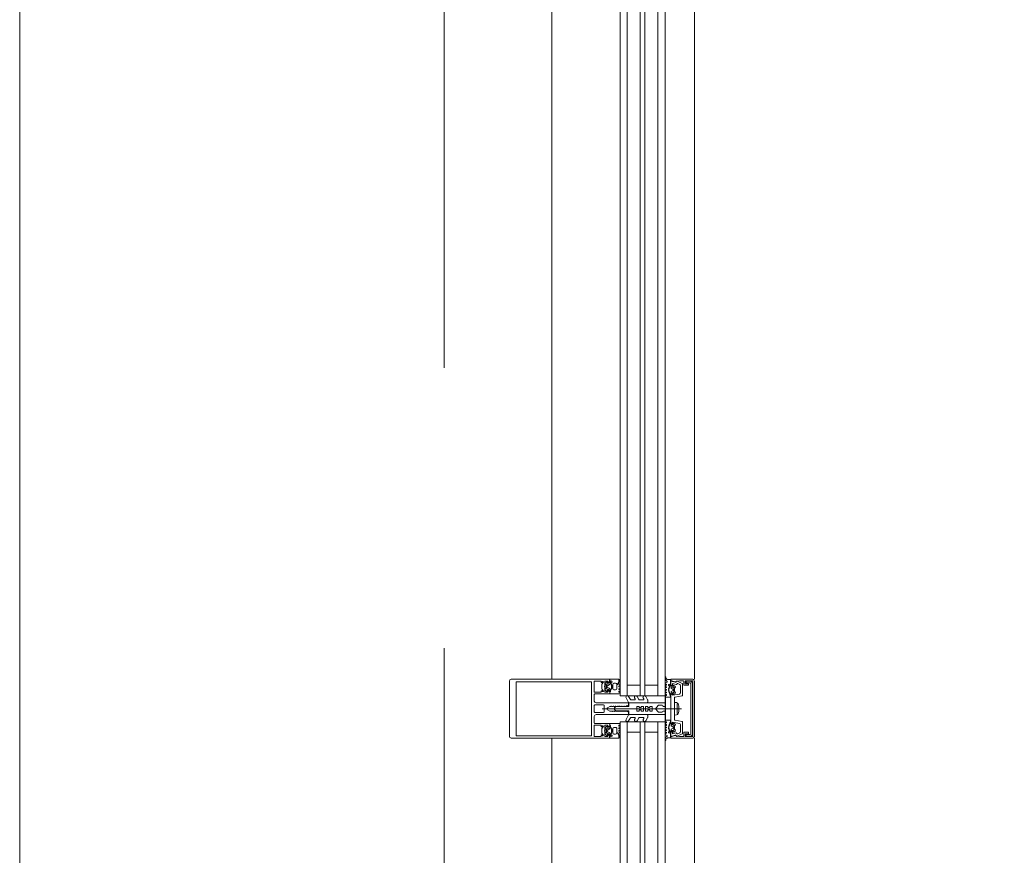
# Model space of a CAD drawing. Header units: centimetres. Extents: x -2424 to 2260, y -130 to 3012.
# Tile 24 of 81: x -613 to -529, y 1668 to 1739. Entities that reach past the tile are written whole.
import ezdxf

# ---------------------------------------------------------------- set-up
doc = ezdxf.new("R2010")
doc.units = ezdxf.units.CM
for name, pattern in [('Dash', [60, 30, -30]), ('Hidden', [71.4375, 47.625, -23.8125]), ('Oś', [222.25, 127, -31.75, 31.75, -31.75])]:
    doc.linetypes.add(name, pattern=pattern)
for name, color, linetype, lineweight in [('A-DETL', 90, 'Continuous', 9), ('A-DETL-GENF', 92, 'Continuous', 13), ('A-GLAZ-CURT', 52, 'Continuous', 9), ('A-GLAZ-CWMG', 51, 'Continuous', 9), ('S-GRID', 1, 'Continuous', 13)]:
    doc.layers.add(name, color=color, linetype=linetype, lineweight=lineweight)

msp = doc.modelspace()

# ---------------------------------------------------------------- linework, layer by layer
at = {"layer": 'A-DETL', "color": 251, "linetype": 'Hidden', "lineweight": 9}
msp.add_line((-576.623, 1828.326), (-576.623, 1388.826), dxfattribs=at)
at = {"layer": 'A-DETL', "color": 251, "linetype": 'Dash', "lineweight": 9}
msp.add_open_spline([(-552.773, 2638.575), (-478.908, 2638.575), (-476.079, 2638.575), (-439.123, 2638.575), (-439.123, 2601.619), (-439.123, 2598.79), (-439.123, 2573.539), (-439.123, 1655.824), (-439.123, 1618.868), (-439.123, 1616.04), (-439.123, 1512.359), (-439.123, 1509.531), (-439.123, 1472.575), (-476.079, 1472.575), (-478.908, 1472.575), (-555.623, 1472.575)], degree=3, knots=[0, 0, 0, 0, 1.242892, 2.082132, 2.921372, 3.63261, 13.975949, 24.692511, 35.163852, 36.732804, 37.928533, 39.497485, 40.336725, 41.175965, 42.450024, 42.450024, 42.450024, 42.450024], dxfattribs=at)
at = {"layer": 'A-DETL-GENF', "color": 251, "lineweight": 9, "extrusion": (0, 0, -1)}
for p, q in [((-571.073, 1677.975), (-571.073, 1682.675)), ((-570.923, 1682.825), (-569.541, 1682.825)), ((-570.073, 1682.825), (-564.413, 1682.825)), ((-570.017, 1682.615), (-564.413, 1682.615)), ((-563.108, 1682.549), (-563.214, 1682.443)), ((-562.925, 1682.502), (-562.827, 1682.583)), ((-562.553, 1682.555), (-562.553, 1682.615)), ((-562.493, 1682.615), (-562.493, 1682.487)), ((-562.432, 1682.552), (-562.383, 1682.581)), ((-562.213, 1682.485), (-562.063, 1682.485)), ((-561.802, 1682.635), (-561.9, 1682.414)), ((-561.793, 1682.805), (-561.793, 1682.676)), ((-561.763, 1682.68), (-561.763, 1682.741)), ((-561.703, 1682.801), (-561.693, 1682.801)), ((-557.872, 1682.924), (-557.872, 1683.012)), ((-557.856, 1682.501), (-557.703, 1682.588)), ((-556.839, 1682.67), (-556.412, 1682.47)), ((-556.283, 1682.645), (-556.283, 1682.365)), ((-555.373, 1677.975), (-555.373, 1682.675)), ((-563.243, 1682.372), (-563.243, 1682.038)), ((-563.214, 1681.967), (-563.108, 1681.861)), ((-562.827, 1681.827), (-562.925, 1681.909)), ((-562.873, 1682.09), (-562.873, 1682.32)), ((-562.813, 1682.275), (-562.813, 1682.395)), ((-562.813, 1682.015), (-562.813, 1682.135)), ((-562.608, 1682.342), (-562.768, 1682.249)), ((-562.768, 1682.161), (-562.608, 1682.069)), ((-562.763, 1682.445), (-562.643, 1682.445)), ((-562.643, 1681.965), (-562.763, 1681.965)), ((-562.593, 1682.395), (-562.593, 1682.368)), ((-562.593, 1682.043), (-562.593, 1682.015)), ((-562.553, 1681.789), (-562.553, 1681.854)), ((-562.435, 1682.432), (-562.45, 1682.433)), ((-562.441, 1681.971), (-562.448, 1681.985)), ((-562.429, 1682.027), (-562.409, 1682.033)), ((-562.424, 1682.373), (-562.413, 1682.391)), ((-562.393, 1682.323), (-562.406, 1682.327)), ((-562.394, 1682.082), (-562.404, 1682.092)), ((-562.396, 1682.141), (-562.379, 1682.151)), ((-562.395, 1682.259), (-562.381, 1682.273)), ((-562.378, 1682.202), (-562.39, 1682.21)), ((-562.313, 1682.025), (-562.313, 1682.385)), ((-562.063, 1681.925), (-562.213, 1681.925)), ((-561.963, 1682.385), (-561.963, 1682.025)), ((-561.688, 1682.07), (-561.773, 1682.021)), ((-561.773, 1681.95), (-561.688, 1681.901)), ((-561.688, 1681.849), (-561.773, 1681.8)), ((-561.773, 1681.729), (-561.688, 1681.68)), ((-561.768, 1682.168), (-561.688, 1682.122)), ((-557.771, 1682.398), (-557.856, 1682.449)), ((-557.856, 1682.28), (-557.771, 1682.33)), ((-557.771, 1682.179), (-557.856, 1682.229)), ((-557.856, 1682.061), (-557.771, 1682.111)), ((-557.77, 1681.959), (-557.856, 1682.009)), ((-557.856, 1681.841), (-557.771, 1681.891)), ((-557.77, 1681.739), (-557.856, 1681.789)), ((-557.856, 1681.621), (-557.77, 1681.671)), ((-557.557, 1681.93), (-557.569, 1681.922)), ((-557.567, 1681.871), (-557.55, 1681.861)), ((-557.566, 1681.993), (-557.552, 1681.979)), ((-557.563, 1682.301), (-557.515, 1682.272)), ((-557.54, 1682.047), (-557.554, 1682.042)), ((-557.542, 1681.812), (-557.552, 1681.802)), ((-557.538, 1681.752), (-557.517, 1681.747)), ((-557.533, 1682.111), (-557.522, 1682.093)), ((-557.497, 1682.153), (-557.511, 1682.152)), ((-557.499, 1681.705), (-557.506, 1681.691)), ((-557.453, 1682.207), (-557.453, 1682.335)), ((-557.393, 1682.335), (-557.393, 1682.275)), ((-557.353, 1682.115), (-557.353, 1682.088)), ((-557.353, 1681.763), (-557.353, 1681.735)), ((-557.338, 1682.062), (-557.178, 1681.969)), ((-557.178, 1681.881), (-557.338, 1681.789)), ((-557.183, 1682.165), (-557.303, 1682.165)), ((-557.303, 1681.685), (-557.183, 1681.685)), ((-557.133, 1681.995), (-557.133, 1682.115)), ((-557.133, 1681.735), (-557.133, 1681.855)), ((-557.119, 1682.303), (-557.022, 1682.221)), ((-557.022, 1681.629), (-557.119, 1681.547)), ((-557.073, 1682.04), (-557.073, 1681.81)), ((-556.621, 1682.38), (-556.784, 1682.456)), ((-556.563, 1681.667), (-556.563, 1682.29)), ((-556.383, 1682.425), (-556.383, 1681.464)), ((-555.679, 1678.19), (-555.679, 1682.46)), ((-555.529, 1682.45), (-555.529, 1678.2)), ((-563.823, 1681.585), (-562.613, 1681.585)), ((-561.023, 1680.825), (-563.723, 1680.825)), ((-561.181, 1681.238), (-560.958, 1680.85)), ((-560.813, 1681.1), (-560.965, 1681.363)), ((-560.914, 1680.825), (-559.393, 1680.825)), ((-560.444, 1681.075), (-560.77, 1681.075)), ((-560.451, 1681.238), (-560.401, 1681.15)), ((-560.083, 1681.1), (-560.235, 1681.363)), ((-559.719, 1681.075), (-560.04, 1681.075)), ((-559.726, 1681.238), (-559.675, 1681.15)), ((-559.35, 1681.087), (-559.509, 1681.363)), ((-559.343, 1680.875), (-559.343, 1681.062)), ((-557.857, 1681.4), (-557.774, 1681.448)), ((-557.775, 1681.521), (-557.856, 1681.569)), ((-557.393, 1681.574), (-557.393, 1681.509)), ((-557.058, 1681.278), (-557.058, 1680.35)), ((-556.425, 1681.415), (-557.033, 1681.307)), ((-563.873, 1680.595), (-563.873, 1680.055)), ((-563.083, 1680.645), (-563.823, 1680.645)), ((-563.823, 1680.005), (-563.083, 1680.005)), ((-563.201, 1680.325), (-556.48, 1680.325)), ((-563.033, 1680.055), (-563.033, 1680.595)), ((-562.145, 1680.4), (-562.16, 1680.375)), ((-562.145, 1680.25), (-562.16, 1680.275)), ((-561.834, 1680.5), (-561.972, 1680.5)), ((-561.834, 1680.15), (-561.972, 1680.15)), ((-561.802, 1680.535), (-561.816, 1680.51)), ((-561.802, 1680.115), (-561.816, 1680.14)), ((-561.77, 1680.51), (-561.785, 1680.535)), ((-561.77, 1680.14), (-561.785, 1680.115)), ((-560.973, 1680.675), (-560.973, 1680.775)), ((-560.973, 1679.875), (-560.973, 1679.975)), ((-558.375, 1680.625), (-558.16, 1680.625)), ((-558.375, 1680.025), (-558.16, 1680.025)), ((-557.058, 1680.3), (-557.058, 1679.372)), ((-556.838, 1679.918), (-556.838, 1680.733)), ((-556.69, 1680.55), (-556.69, 1680.1)), ((-563.723, 1679.825), (-561.023, 1679.825)), ((-561.181, 1679.413), (-560.958, 1679.8)), ((-560.813, 1679.55), (-560.965, 1679.288)), ((-560.914, 1679.825), (-559.393, 1679.825)), ((-560.444, 1679.575), (-560.77, 1679.575)), ((-560.451, 1679.413), (-560.401, 1679.5)), ((-560.083, 1679.55), (-560.235, 1679.288)), ((-559.719, 1679.575), (-560.04, 1679.575)), ((-559.726, 1679.413), (-559.675, 1679.5)), ((-559.35, 1679.564), (-559.509, 1679.288)), ((-559.343, 1679.775), (-559.343, 1679.589)), ((-557.857, 1679.25), (-557.774, 1679.203)), ((-557.775, 1679.129), (-557.856, 1679.081)), ((-557.393, 1679.076), (-557.393, 1679.141)), ((-557.033, 1679.343), (-556.425, 1679.235)), ((-556.383, 1679.186), (-556.383, 1678.225)), ((-562.613, 1679.065), (-563.823, 1679.065)), ((-563.243, 1678.612), (-563.243, 1678.278)), ((-563.108, 1678.789), (-563.214, 1678.683)), ((-562.827, 1678.823), (-562.925, 1678.742)), ((-562.873, 1678.56), (-562.873, 1678.33)), ((-562.813, 1678.635), (-562.813, 1678.515)), ((-562.813, 1678.375), (-562.813, 1678.255)), ((-562.768, 1678.489), (-562.608, 1678.582)), ((-562.608, 1678.309), (-562.768, 1678.401)), ((-562.643, 1678.685), (-562.763, 1678.685)), ((-562.593, 1678.608), (-562.593, 1678.635)), ((-562.553, 1678.861), (-562.553, 1678.796)), ((-562.441, 1678.68), (-562.448, 1678.666)), ((-562.429, 1678.623), (-562.409, 1678.618)), ((-562.393, 1678.328), (-562.406, 1678.323)), ((-562.394, 1678.569), (-562.404, 1678.558)), ((-562.396, 1678.51), (-562.379, 1678.5)), ((-562.395, 1678.392), (-562.381, 1678.378)), ((-562.378, 1678.448), (-562.39, 1678.441)), ((-562.313, 1678.625), (-562.313, 1678.265)), ((-562.063, 1678.725), (-562.213, 1678.725)), ((-561.963, 1678.265), (-561.963, 1678.625)), ((-561.773, 1678.921), (-561.688, 1678.97)), ((-561.688, 1678.801), (-561.773, 1678.85)), ((-561.773, 1678.701), (-561.688, 1678.749)), ((-561.688, 1678.581), (-561.773, 1678.63)), ((-561.768, 1678.483), (-561.688, 1678.529)), ((-557.856, 1679.03), (-557.77, 1678.98)), ((-557.77, 1678.911), (-557.856, 1678.861)), ((-557.856, 1678.81), (-557.771, 1678.76)), ((-557.77, 1678.691), (-557.856, 1678.641)), ((-557.856, 1678.59), (-557.771, 1678.54)), ((-557.771, 1678.472), (-557.856, 1678.422)), ((-557.856, 1678.37), (-557.771, 1678.32)), ((-557.557, 1678.721), (-557.569, 1678.728)), ((-557.567, 1678.78), (-557.55, 1678.79)), ((-557.566, 1678.658), (-557.552, 1678.672)), ((-557.563, 1678.35), (-557.515, 1678.378)), ((-557.54, 1678.603), (-557.554, 1678.608)), ((-557.542, 1678.838), (-557.552, 1678.849)), ((-557.538, 1678.898), (-557.517, 1678.903)), ((-557.533, 1678.539), (-557.522, 1678.558)), ((-557.497, 1678.497), (-557.511, 1678.498)), ((-557.499, 1678.946), (-557.506, 1678.96)), ((-557.453, 1678.444), (-557.453, 1678.315)), ((-557.393, 1678.315), (-557.393, 1678.376)), ((-557.353, 1678.888), (-557.353, 1678.915)), ((-557.353, 1678.535), (-557.353, 1678.563)), ((-557.178, 1678.769), (-557.338, 1678.862)), ((-557.338, 1678.589), (-557.178, 1678.681)), ((-557.303, 1678.965), (-557.183, 1678.965)), ((-557.183, 1678.485), (-557.303, 1678.485)), ((-557.133, 1678.915), (-557.133, 1678.795)), ((-557.133, 1678.655), (-557.133, 1678.535)), ((-557.022, 1679.022), (-557.119, 1679.103)), ((-557.119, 1678.347), (-557.022, 1678.429)), ((-557.073, 1678.61), (-557.073, 1678.84)), ((-556.563, 1678.361), (-556.563, 1678.983)), ((-556.283, 1678.285), (-556.283, 1678.005)), ((-569.541, 1677.825), (-570.923, 1677.825)), ((-570.073, 1678.035), (-564.413, 1678.035)), ((-570.073, 1677.825), (-564.413, 1677.825)), ((-563.214, 1678.207), (-563.108, 1678.101)), ((-562.925, 1678.149), (-562.827, 1678.067)), ((-562.763, 1678.205), (-562.643, 1678.205)), ((-562.593, 1678.255), (-562.593, 1678.283)), ((-562.553, 1678.096), (-562.553, 1678.035)), ((-562.493, 1678.035), (-562.493, 1678.164)), ((-562.435, 1678.218), (-562.45, 1678.217)), ((-562.432, 1678.098), (-562.383, 1678.07)), ((-562.424, 1678.278), (-562.413, 1678.259)), ((-562.213, 1678.165), (-562.063, 1678.165)), ((-561.802, 1678.015), (-561.9, 1678.236)), ((-561.793, 1677.845), (-561.793, 1677.974)), ((-561.763, 1677.97), (-561.763, 1677.909)), ((-561.703, 1677.849), (-561.693, 1677.849)), ((-557.872, 1677.726), (-557.872, 1677.638)), ((-557.771, 1678.252), (-557.856, 1678.202)), ((-557.856, 1678.15), (-557.703, 1678.063)), ((-556.412, 1678.18), (-556.839, 1677.981)), ((-556.784, 1678.194), (-556.621, 1678.27))]:
    msp.add_line(p, q, dxfattribs=at)
at = {"layer": 'A-DETL-GENF', "color": 251, "lineweight": 9, "extrusion": (0, 0, -1), "flags": 128}
for points in [[(569.541, 1678.035), (570.493, 1678.035), (570.493, 1682.615), (569.541, 1682.615)], [(562.983, 1682.23), (562.983, 1682.675), (562.713, 1682.675), (562.713, 1682.555), (562.653, 1682.555), (562.573, 1682.635), (562.573, 1682.825), (564.252, 1682.825), (564.573, 1682.825)], [(564.573, 1678.035), (564.252, 1678.035), (564.103, 1678.035), (564.103, 1679.205), (564.103, 1681.445), (564.103, 1682.615), (564.252, 1682.615), (564.573, 1682.615)], [(563.873, 1682.23), (563.873, 1682.675), (563.303, 1682.675), (563.303, 1682.555), (563.243, 1682.555), (563.179, 1682.62)], [(562.782, 1682.575), (562.753, 1682.525), (562.74, 1682.525)], [(562.553, 1682.675), (562.553, 1682.825), (561.813, 1682.825)], [(557.662, 1682.805), (557.393, 1682.805), (557.393, 1682.395)], [(555.523, 1682.825), (557.373, 1682.825), (557.373, 1682.715), (557.015, 1682.599)], [(556.939, 1682.383), (557.233, 1682.462), (557.233, 1682.275), (557.293, 1682.275), (557.373, 1682.355), (557.373, 1682.675), (556.999, 1682.575)], [(556.872, 1682.665), (556.767, 1682.665), (556.649, 1682.695), (556.334, 1682.695)], [(556.233, 1682.315), (555.883, 1682.315), (555.883, 1682.445), (556.153, 1682.445), (556.153, 1682.695), (555.523, 1682.695), (555.523, 1677.955), (556.153, 1677.955), (556.153, 1678.205), (555.883, 1678.205), (555.883, 1678.335), (556.233, 1678.335)], [(555.729, 1682.51), (556.089, 1682.51), (556.089, 1682.65), (555.729, 1682.65)], [(563.179, 1681.791), (563.243, 1681.855), (563.303, 1681.855), (563.303, 1681.735), (563.873, 1681.735), (563.873, 1682.18)], [(562.563, 1681.635), (562.563, 1681.765), (562.653, 1681.855), (562.713, 1681.855), (562.713, 1681.735), (562.983, 1681.735), (562.983, 1682.18)], [(562.74, 1681.885), (562.753, 1681.885), (562.782, 1681.835)], [(561.688, 1681.629), (561.763, 1681.585), (562.553, 1681.585), (562.553, 1681.721)], [(562.493, 1681.93), (562.483, 1681.8), (562.483, 1681.927), (562.468, 1681.927)], [(557.453, 1681.528), (557.453, 1681.65), (557.479, 1681.647), (557.463, 1681.52)], [(557.206, 1682.245), (557.193, 1682.245), (557.164, 1682.295)], [(563.873, 1680.975), (563.873, 1681.445), (563.873, 1681.535)], [(557.987, 1680.525), (557.873, 1680.525), (557.873, 1680.825), (560.943, 1680.825), (560.943, 1680.5), (561.753, 1680.5)], [(557.393, 1681.441), (557.393, 1681.305), (557.783, 1681.305), (557.857, 1681.348)], [(556.646, 1679.082), (557.233, 1679.185), (557.233, 1679.075), (557.293, 1679.075), (557.373, 1679.155), (557.373, 1681.495), (557.293, 1681.575), (557.233, 1681.575), (557.233, 1681.465), (556.646, 1681.569)], [(557.164, 1681.555), (557.193, 1681.605), (557.206, 1681.605)], [(556.899, 1679.805), (557.053, 1679.785), (557.053, 1680.865), (556.899, 1680.845)], [(562.753, 1680.412), (562.557, 1680.525), (562.457, 1680.525), (562.428, 1680.575), (562.399, 1680.525), (562.277, 1680.525), (562.248, 1680.575), (562.219, 1680.525), (562.097, 1680.525), (562.068, 1680.575), (562.039, 1680.525), (561.917, 1680.525), (561.888, 1680.575), (561.859, 1680.525), (561.737, 1680.525), (561.708, 1680.575), (561.679, 1680.525), (561.557, 1680.525), (561.528, 1680.575), (561.499, 1680.525), (561.377, 1680.525), (561.348, 1680.575), (561.319, 1680.525), (561.197, 1680.525), (561.168, 1680.575), (561.073, 1680.575)], [(561.073, 1680.075), (561.102, 1680.125), (561.224, 1680.125), (561.253, 1680.075), (561.282, 1680.125), (561.404, 1680.125), (561.433, 1680.075), (561.462, 1680.125), (561.584, 1680.125), (561.613, 1680.075), (561.642, 1680.125), (561.764, 1680.125), (561.793, 1680.075), (561.822, 1680.125), (561.944, 1680.125), (561.973, 1680.075), (562.002, 1680.125), (562.124, 1680.125), (562.153, 1680.075), (562.182, 1680.125), (562.304, 1680.125), (562.333, 1680.075), (562.362, 1680.125), (562.557, 1680.125), (562.753, 1680.239)], [(558.451, 1680.589), (558.673, 1680.325), (558.973, 1680.325), (558.973, 1680.525), (559.173, 1680.525), (559.173, 1680.425), (559.339, 1680.425), (559.339, 1680.525), (559.539, 1680.525), (559.539, 1680.325), (559.706, 1680.325), (559.706, 1680.525), (559.906, 1680.525), (559.906, 1680.425), (560.073, 1680.425), (560.073, 1680.525), (560.273, 1680.525), (560.273, 1680.325), (562.173, 1680.325), (560.273, 1680.325), (560.273, 1680.125), (560.073, 1680.125), (560.073, 1680.225), (559.906, 1680.225), (559.906, 1680.125), (559.706, 1680.125), (559.706, 1680.325), (559.539, 1680.325), (559.539, 1680.125), (559.339, 1680.125), (559.339, 1680.225), (559.173, 1680.225), (559.173, 1680.125), (558.973, 1680.125), (558.973, 1680.325), (558.673, 1680.325), (558.451, 1680.061)], [(557.987, 1680.125), (557.873, 1680.125), (557.873, 1679.825), (560.943, 1679.825), (560.943, 1680.15), (561.753, 1680.15)], [(563.873, 1679.115), (563.873, 1679.205), (563.873, 1679.675)], [(557.393, 1679.21), (557.393, 1679.345), (557.783, 1679.345), (557.857, 1679.303)], [(557.453, 1679.122), (557.453, 1679), (557.479, 1679.003), (557.463, 1679.13)], [(564.573, 1677.825), (564.252, 1677.825), (562.573, 1677.825), (562.573, 1678.015), (562.653, 1678.095), (562.713, 1678.095), (562.713, 1677.975), (562.983, 1677.975), (562.983, 1678.42)], [(563.873, 1678.47), (563.873, 1678.915), (563.303, 1678.915), (563.303, 1678.795), (563.243, 1678.795), (563.179, 1678.86)], [(563.179, 1678.031), (563.243, 1678.095), (563.303, 1678.095), (563.303, 1677.975), (563.873, 1677.975), (563.873, 1678.42)], [(562.983, 1678.47), (562.983, 1678.915), (562.713, 1678.915), (562.713, 1678.795), (562.653, 1678.795), (562.563, 1678.885), (562.563, 1679.015)], [(562.74, 1678.765), (562.753, 1678.765), (562.782, 1678.815)], [(561.688, 1679.022), (561.763, 1679.065), (562.553, 1679.065), (562.553, 1678.93)], [(562.493, 1678.72), (562.483, 1678.85), (562.483, 1678.723), (562.468, 1678.723)], [(556.999, 1678.075), (557.373, 1677.975), (557.373, 1678.295), (557.293, 1678.375), (557.233, 1678.375), (557.233, 1678.189), (556.939, 1678.268)], [(557.164, 1679.095), (557.193, 1679.045), (557.206, 1679.045)], [(557.206, 1678.405), (557.193, 1678.405), (557.164, 1678.355)], [(562.782, 1678.075), (562.753, 1678.125), (562.74, 1678.125)], [(562.553, 1677.975), (562.553, 1677.825), (561.813, 1677.825)], [(557.662, 1677.845), (557.393, 1677.845), (557.393, 1678.255)], [(557.015, 1678.052), (557.373, 1677.935), (557.373, 1677.825), (555.523, 1677.825)], [(556.333, 1677.955), (556.649, 1677.955), (556.767, 1677.985), (556.872, 1677.985)], [(555.729, 1678), (556.089, 1678), (556.089, 1678.14), (555.729, 1678.14)]]:
    msp.add_lwpolyline(points, dxfattribs=at)
for points in [[(557.873, 1679.355), (557.873, 1681.295), (557.833, 1681.295), (557.833, 1679.355)], [(557.833, 1679.355), (557.833, 1681.295), (557.383, 1681.295), (557.383, 1679.355)]]:
    msp.add_lwpolyline(points, close=True, dxfattribs=at)
at = {"layer": 'A-DETL-GENF', "color": 251, "lineweight": 9, "extrusion": (0, 0, -1)}
for centre, radius, start, end in [((570.923, 1682.675), 0.15, 0, 90), ((563.143, 1682.584), 0.05, 45, 225), ((562.873, 1682.44), 0.08, 292.61338, 50.0011), ((562.808, 1682.56), 0.03, 50.00808, 149.99285), ((562.662, 1682.221), 0.314, 75.49565, 104.4999), ((562.583, 1682.555), 0.03, 180.90298, 269.97925), ((562.553, 1682.645), 0.03, 89.99777, 269.99777), ((562.428, 1682.615), 0.065, 359.99777, 179.99777), ((562.443, 1682.487), 0.05, 324.91989, 359.99777), ((562.382, 1682.466), 0.1, 0.82493, 59.9955), ((562.448, 1682.467), 0.0339, 273.00029, 0.81949), ((562.403, 1682.615), 0.04, 179.99776, 240.00403), ((562.213, 1682.385), 0.1, 359.99777, 89.99777), ((562.063, 1682.385), 0.1, 89.99777, 179.99777), ((562.393, 1682.68), 0.63, 179.99813, 208.0699), ((561.813, 1682.805), 0.02, 90.00608, 179.99384), ((561.893, 1682.676), 0.1, 180.0023, 203.99157), ((562.743, 1682.714), 1.07, 180.00664, 206.65796), ((561.703, 1682.741), 0.06, 359.9876, 90.01014), ((561.693, 1682.781), 0.02, 89.95979, 180.02046), ((557.842, 1683.012), 0.03, 359.9022, 171.64334), ((557.672, 1682.924), 0.2, 350.45454, 359.9022), ((557.841, 1682.474), 0.03, 300.71536, 60.16485), ((557.582, 1682.939), 0.291, 295.36369, 350.45454), ((557.53, 1683.058), 0.286, 297.59211, 351.64334), ((557.728, 1682.631), 0.05, 115.36369, 240.16485), ((556.993, 1682.665), 0.07, 210.00644, 288), ((556.983, 1682.633), 0.06, 188.44171, 285), ((556.872, 1682.595), 0.07, 30.00644, 90), ((556.865, 1682.615), 0.06, 8.44171, 115), ((556.81, 1682.402), 0.06, 18.81925, 115), ((556.433, 1682.425), 0.05, 115, 180), ((556.334, 1682.644), 0.0512, 90.57094, 178.64822), ((555.728, 1682.45), 0.2, 89.97179, 180.0352), ((555.729, 1682.46), 0.0499, 89.87955, 180.02248), ((555.523, 1682.675), 0.15, 89.99376, 180.0062), ((563.868, 1682.205), 0.0256, 282.68038, 77.31962), ((563.143, 1682.372), 0.1, 0, 45), ((563.143, 1682.038), 0.1, 315, 0), ((563.143, 1681.826), 0.05, 135, 315), ((562.978, 1682.205), 0.0256, 282.68038, 77.31962), ((562.873, 1681.97), 0.08, 310.00084, 67.37501), ((562.923, 1682.32), 0.05, 112.62016, 179.99744), ((562.923, 1682.09), 0.05, 179.99658, 247.37691), ((562.808, 1681.85), 0.03, 209.99606, 310.00909), ((562.763, 1682.395), 0.05, 359.98769, 90.00786), ((562.783, 1682.275), 0.03, 239.99533, 0.00419), ((562.783, 1682.135), 0.03, 359.99649, 119.99508), ((562.763, 1682.015), 0.05, 270.00696, 359.98859), ((562.662, 1682.19), 0.314, 256.80025, 284.48077), ((562.643, 1682.395), 0.05, 89.98752, 180.00803), ((562.643, 1682.015), 0.05, 180.00681, 269.98874), ((562.613, 1681.635), 0.05, 180, 270), ((562.623, 1682.368), 0.03, 179.98568, 240.00421), ((562.623, 1682.043), 0.03, 119.99278, 180.00843), ((562.583, 1681.854), 0.03, 76.80025, 179.99777), ((562.526, 1681.808), 0.033, 179.99779, 324.90771), ((562.523, 1681.721), 0.03, 0.00076, 82.80928), ((562.533, 1681.8), 0.05, 179.98893, 262.8241), ((562.463, 1681.93), 0.03, 359.99777, 35.83899), ((562.844, 1682.205), 0.44, 144.91989, 215.83899), ((562.468, 1681.957), 0.03, 153.00676, 269.9866), ((562.421, 1681.998), 0.03, 333.00095, 74.9963), ((562.437, 1682.405), 0.0272, 93.01247, 209.98678), ((562.397, 1682.357), 0.0316, 288.00109, 29.99075), ((562.381, 1682.113), 0.0316, 318.0004, 59.99518), ((562.417, 1682.061), 0.03, 137.99493, 255.0023), ((562.373, 1682.236), 0.0316, 302.98734, 45.00678), ((562.402, 1682.294), 0.03, 107.99688, 224.99724), ((562.394, 1682.177), 0.03, 122.99923, 239.99752), ((562.213, 1682.025), 0.1, 269.99777, 359.99777), ((562.063, 1682.025), 0.1, 179.99777, 269.99777), ((561.868, 1682.4), 0.035, 208.07257, 23.99619), ((561.741, 1682.211), 0.051, 301.80471, 26.6592), ((561.752, 1681.985), 0.041, 299.99628, 59.99927), ((561.752, 1681.765), 0.041, 300.003, 59.99255), ((561.703, 1682.096), 0.03, 119.99417, 240.00137), ((561.703, 1681.875), 0.03, 119.99417, 240.00137), ((561.703, 1681.655), 0.03, 119.99417, 240.00137), ((557.841, 1682.254), 0.03, 300.58867, 59.53464), ((557.841, 1682.035), 0.03, 300.14481, 59.53463), ((557.841, 1681.815), 0.03, 300.34487, 59.53462), ((557.795, 1682.364), 0.0417, 125.13204, 234.86796), ((557.795, 1682.145), 0.0415, 125.01205, 234.98795), ((557.797, 1681.925), 0.043, 127.84365, 233.82344), ((557.795, 1681.705), 0.0419, 125.46653, 234.69988), ((557.518, 1682.335), 0.065, 0, 180), ((557.543, 1682.335), 0.04, 299.99374, 0.00001), ((557.552, 1681.897), 0.03, 300.00025, 56.99854), ((557.544, 1682.014), 0.03, 315.00054, 72.0009), ((557.102, 1681.925), 0.44, 324.15879, 35.07788), ((557.53, 1681.781), 0.03, 284.99548, 42.00284), ((557.574, 1681.956), 0.0316, 134.99099, 237.01044), ((557.566, 1681.833), 0.0316, 120.00259, 221.99738), ((557.55, 1682.077), 0.0316, 150.00703, 251.99669), ((557.51, 1682.125), 0.0272, 330.01099, 86.9853), ((557.525, 1681.718), 0.03, 105.00147, 206.99683), ((557.565, 1682.186), 0.1, 120.00227, 179.17284), ((557.479, 1681.677), 0.03, 270.01117, 26.99101), ((557.498, 1682.187), 0.0339, 179.17829, 266.99749), ((557.503, 1682.207), 0.05, 180, 215.07788), ((557.483, 1681.65), 0.03, 144.15879, 180), ((557.393, 1682.365), 0.03, 270, 90), ((557.363, 1682.275), 0.03, 270.01852, 359.09479), ((557.285, 1681.941), 0.314, 75.49788, 104.50212), ((557.303, 1682.115), 0.05, 359.98974, 90.01026), ((557.323, 1682.088), 0.03, 299.99356, 0.01209), ((557.323, 1681.763), 0.03, 359.98935, 60.005), ((557.303, 1681.735), 0.05, 270.00904, 359.99096), ((557.183, 1682.115), 0.05, 89.98992, 180.01008), ((557.183, 1681.735), 0.05, 180.00918, 269.99082), ((557.163, 1681.995), 0.03, 179.99358, 300.00244), ((557.163, 1681.855), 0.03, 60.00269, 180.00128), ((557.138, 1682.28), 0.03, 30.00493, 129.98969), ((557.023, 1682.04), 0.05, 0.00034, 67.37761), ((557.023, 1681.81), 0.05, 292.62086, 0.00119), ((557.073, 1682.16), 0.08, 129.99668, 247.38439), ((557.073, 1681.69), 0.08, 112.62277, 229.99694), ((556.923, 1682.441), 0.06, 198.81925, 285), ((556.663, 1681.667), 0.1, 180, 260), ((556.663, 1682.29), 0.1, 115, 180), ((556.233, 1682.365), 0.05, 270.00001, 0.0001), ((563.823, 1681.535), 0.05, 0, 90), ((563.723, 1680.975), 0.15, 270, 0), ((561.073, 1681.3), 0.125, 330, 150), ((561.023, 1680.775), 0.05, 90, 180), ((560.914, 1680.875), 0.05, 270, 330), ((560.77, 1681.125), 0.05, 270, 330), ((560.343, 1681.3), 0.125, 330, 150), ((560.444, 1681.125), 0.05, 150, 270), ((560.04, 1681.125), 0.05, 270, 330), ((559.617, 1681.3), 0.125, 330, 150), ((559.719, 1681.125), 0.05, 150, 270), ((559.393, 1680.875), 0.05, 180, 270), ((559.393, 1681.062), 0.05, 150, 180), ((557.842, 1681.374), 0.03, 299.79649, 60.13199), ((557.841, 1681.595), 0.03, 300.34457, 59.76853), ((557.794, 1681.484), 0.0416, 116.95413, 241.56801), ((557.413, 1681.52), 0.05, 277.17367, 0.00885), ((557.42, 1681.528), 0.033, 215.09006, 359.99998), ((557.423, 1681.441), 0.03, 97.1885, 179.99701), ((557.363, 1681.574), 0.03, 0, 103.19753), ((557.285, 1681.91), 0.314, 255.517, 283.19753), ((557.138, 1681.57), 0.03, 229.98868, 330.00171), ((557.028, 1681.278), 0.03, 0, 80), ((556.952, 1680.632), 0.22, 103.97065, 152.72797), ((556.433, 1681.464), 0.05, 180, 260), ((563.823, 1680.595), 0.05, 0, 90), ((563.823, 1680.055), 0.05, 270, 0), ((563.083, 1680.595), 0.05, 90, 180), ((563.083, 1680.055), 0.05, 180, 270), ((562.703, 1680.325), 0.1, 300, 60), ((562.073, 1680.325), 0.1, 0, 30), ((562.073, 1680.325), 0.1, 330, 0), ((561.972, 1680.3), 0.2, 30, 90), ((561.972, 1680.35), 0.2, 270, 330), ((561.834, 1680.52), 0.02, 210.03025, 270), ((561.834, 1680.13), 0.02, 90, 149.96975), ((561.793, 1680.53), 0.01, 30.03025, 149.98023), ((561.793, 1680.12), 0.01, 210.01977, 329.96975), ((561.753, 1680.52), 0.02, 270, 329.98023), ((561.753, 1680.13), 0.02, 30.01977, 90), ((561.073, 1680.675), 0.1, 180, 270), ((561.073, 1679.975), 0.1, 90, 180), ((558.375, 1680.525), 0.1, 40, 90), ((558.375, 1680.125), 0.1, 270, 320), ((558.16, 1680.525), 0.1, 90, 150), ((558.16, 1680.125), 0.1, 210, 270), ((557.987, 1680.625), 0.1, 270, 330), ((557.987, 1680.025), 0.1, 30, 90), ((557.053, 1680.325), 0.0256, 282.68038, 77.31962), ((557.583, 1680.325), 0.921, 153.70777, 165.82838), ((557.582, 1680.325), 0.92, 194.16828, 206.29299), ((563.723, 1679.675), 0.15, 0, 90), ((561.073, 1679.35), 0.125, 210, 30), ((561.023, 1679.875), 0.05, 180, 270), ((560.914, 1679.775), 0.05, 30, 90), ((560.77, 1679.525), 0.05, 30, 90), ((560.343, 1679.35), 0.125, 210, 30), ((560.444, 1679.525), 0.05, 90, 210), ((560.04, 1679.525), 0.05, 30, 90), ((559.617, 1679.35), 0.125, 210, 30), ((559.719, 1679.525), 0.05, 90, 210), ((559.393, 1679.775), 0.05, 90, 180), ((559.393, 1679.589), 0.05, 180, 210), ((557.842, 1679.277), 0.03, 299.86801, 60.20351), ((557.794, 1679.166), 0.0416, 118.43199, 243.04587), ((557.413, 1679.13), 0.05, 359.99115, 82.82633), ((557.42, 1679.122), 0.033, 0.00002, 144.90994), ((557.423, 1679.21), 0.03, 180.00299, 262.8115), ((557.028, 1679.372), 0.03, 280, 0), ((556.952, 1680.019), 0.22, 207.27461, 256.02676), ((556.433, 1679.186), 0.05, 100, 180), ((563.868, 1678.445), 0.0256, 282.68038, 77.31962), ((563.823, 1679.115), 0.05, 270, 0), ((563.143, 1678.612), 0.1, 0, 45), ((563.143, 1678.824), 0.05, 45, 225), ((562.978, 1678.445), 0.0256, 282.68038, 77.31962), ((562.873, 1678.68), 0.08, 292.62499, 49.99916), ((562.873, 1678.21), 0.08, 309.9989, 67.38662), ((562.923, 1678.56), 0.05, 112.62309, 180.00342), ((562.923, 1678.33), 0.05, 180.00256, 247.37984), ((562.808, 1678.8), 0.03, 49.99091, 150.00394), ((562.763, 1678.635), 0.05, 0.01141, 89.99304), ((562.783, 1678.515), 0.03, 240.00492, 0.00351), ((562.783, 1678.375), 0.03, 359.99581, 120.00467), ((562.662, 1678.461), 0.314, 75.51923, 103.19975), ((562.643, 1678.635), 0.05, 90.01126, 179.99319), ((562.613, 1679.015), 0.05, 90, 180), ((562.623, 1678.608), 0.03, 179.99157, 240.00722), ((562.623, 1678.283), 0.03, 119.99579, 180.01432), ((562.583, 1678.796), 0.03, 180.00223, 283.19975), ((562.523, 1678.93), 0.03, 277.19072, 359.99924), ((562.526, 1678.842), 0.033, 35.09229, 180.00221), ((562.533, 1678.85), 0.05, 97.1759, 180.01107), ((562.463, 1678.72), 0.03, 324.16101, 0.00223), ((562.844, 1678.445), 0.44, 144.16101, 215.08011), ((562.468, 1678.693), 0.03, 90.0134, 206.99324), ((562.421, 1678.652), 0.03, 285.0037, 26.99905), ((562.397, 1678.293), 0.0316, 330.00925, 71.99891), ((562.381, 1678.537), 0.0316, 300.00482, 41.9996), ((562.417, 1678.589), 0.03, 104.9977, 222.00507), ((562.373, 1678.414), 0.0316, 314.99322, 57.01266), ((562.402, 1678.356), 0.03, 135.00276, 252.00312), ((562.394, 1678.474), 0.03, 120.00248, 237.00077), ((562.213, 1678.625), 0.1, 0.00223, 90.00223), ((562.063, 1678.625), 0.1, 90.00223, 180.00223), ((561.868, 1678.25), 0.035, 336.00381, 151.92743), ((561.741, 1678.439), 0.051, 333.3408, 58.19529), ((561.752, 1678.886), 0.041, 300.00745, 59.997), ((561.752, 1678.665), 0.041, 300.00073, 60.00372), ((562.743, 1677.936), 1.07, 153.34204, 179.99336), ((561.703, 1678.996), 0.03, 119.99863, 240.00583), ((561.703, 1678.775), 0.03, 119.99863, 240.00583), ((561.703, 1678.555), 0.03, 119.99863, 240.00583), ((557.841, 1679.055), 0.03, 300.23147, 59.65543), ((557.841, 1678.835), 0.03, 300.46538, 59.65513), ((557.841, 1678.615), 0.03, 300.46537, 59.85519), ((557.841, 1678.396), 0.03, 300.46536, 59.41133), ((557.797, 1678.725), 0.043, 126.17656, 232.15635), ((557.795, 1678.506), 0.0415, 125.01205, 234.98795), ((557.795, 1678.286), 0.0417, 125.13204, 234.86796), ((557.795, 1678.946), 0.0419, 125.30012, 234.53347), ((557.552, 1678.754), 0.03, 303.00146, 59.99975), ((557.543, 1678.315), 0.04, 359.99999, 60.00626), ((557.518, 1678.315), 0.065, 180, 0), ((557.544, 1678.636), 0.03, 287.9991, 44.99946), ((557.102, 1678.725), 0.44, 324.92212, 35.84121), ((557.53, 1678.869), 0.03, 317.99716, 75.00452), ((557.574, 1678.694), 0.0316, 122.98956, 225.00901), ((557.566, 1678.817), 0.0316, 138.00262, 239.99741), ((557.55, 1678.573), 0.0316, 108.00331, 209.99297), ((557.51, 1678.525), 0.0272, 273.0147, 29.98901), ((557.525, 1678.932), 0.03, 153.00317, 254.99853), ((557.565, 1678.465), 0.1, 180.82716, 239.99773), ((557.479, 1678.973), 0.03, 333.00899, 89.98883), ((557.498, 1678.464), 0.0339, 93.00251, 180.82171), ((557.503, 1678.444), 0.05, 144.92212, 180), ((557.483, 1679), 0.03, 180, 215.84121), ((557.393, 1678.285), 0.03, 270, 90), ((557.363, 1679.076), 0.03, 256.80247, 0), ((557.363, 1678.375), 0.03, 0.90521, 89.98148), ((557.285, 1678.709), 0.314, 255.49788, 284.50212), ((557.285, 1678.741), 0.314, 76.80247, 104.483), ((557.303, 1678.915), 0.05, 0.00904, 89.99096), ((557.323, 1678.888), 0.03, 299.995, 0.01065), ((557.323, 1678.563), 0.03, 359.98791, 60.00644), ((557.303, 1678.535), 0.05, 269.98974, 0.01026), ((557.183, 1678.915), 0.05, 90.00918, 179.99082), ((557.183, 1678.535), 0.05, 179.98992, 270.01008), ((557.163, 1678.795), 0.03, 179.99872, 299.99731), ((557.163, 1678.655), 0.03, 59.99756, 180.00642), ((557.138, 1679.08), 0.03, 29.99829, 130.01132), ((557.138, 1678.37), 0.03, 230.01031, 329.99507), ((557.023, 1678.84), 0.05, 359.99881, 67.37914), ((557.023, 1678.61), 0.05, 292.62239, 359.99966), ((557.073, 1678.96), 0.08, 130.00306, 247.37723), ((557.073, 1678.49), 0.08, 112.61561, 230.00332), ((556.663, 1678.983), 0.1, 100, 180), ((556.663, 1678.361), 0.1, 180, 245), ((556.233, 1678.285), 0.05, 359.99812, 90.00166), ((570.923, 1677.975), 0.15, 270, 0), ((563.143, 1678.278), 0.1, 315, 0), ((563.143, 1678.066), 0.05, 135, 315), ((562.808, 1678.09), 0.03, 210.00715, 309.99192), ((562.763, 1678.255), 0.05, 269.99214, 0.01231), ((562.662, 1678.429), 0.314, 255.5001, 284.50435), ((562.643, 1678.255), 0.05, 179.99197, 270.01248), ((562.583, 1678.095), 0.03, 90.02075, 179.09702), ((562.553, 1678.005), 0.03, 90.00223, 270.00223), ((562.443, 1678.164), 0.05, 0.00223, 35.08011), ((562.428, 1678.035), 0.065, 180.00223, 0.00223), ((562.448, 1678.184), 0.0339, 359.18051, 86.99971), ((562.382, 1678.185), 0.1, 300.0045, 359.17507), ((562.437, 1678.245), 0.0272, 150.01322, 266.98753), ((562.403, 1678.035), 0.04, 119.99597, 180.00224), ((562.213, 1678.265), 0.1, 270.00223, 0.00223), ((562.063, 1678.265), 0.1, 180.00223, 270.00223), ((562.393, 1677.97), 0.63, 151.9301, 180.00187), ((561.813, 1677.845), 0.02, 180.00616, 269.99392), ((561.893, 1677.974), 0.1, 156.00843, 179.9977), ((561.703, 1677.909), 0.06, 269.98986, 0.0124), ((561.693, 1677.869), 0.02, 179.97954, 270.04021), ((557.672, 1677.726), 0.2, 0.0978, 9.54546), ((557.842, 1677.638), 0.03, 188.35666, 0.0978), ((557.841, 1678.176), 0.03, 299.83515, 59.28464), ((557.582, 1677.711), 0.291, 9.54546, 64.63631), ((557.53, 1677.592), 0.286, 8.35666, 62.40789), ((557.728, 1678.019), 0.05, 119.83515, 244.63631), ((556.993, 1677.985), 0.07, 72, 149.99829), ((556.983, 1678.018), 0.06, 75, 171.55829), ((556.923, 1678.21), 0.06, 75, 161.18075), ((556.872, 1678.055), 0.07, 270, 329.99829), ((556.865, 1678.035), 0.06, 245, 351.55829), ((556.81, 1678.248), 0.06, 245, 341.18075), ((556.433, 1678.225), 0.05, 180, 245), ((556.333, 1678.005), 0.0498, 179.82624, 270.17354), ((555.729, 1678.2), 0.2, 180.02951, 269.97227), ((555.729, 1678.19), 0.0501, 180.08749, 269.93358), ((555.523, 1677.975), 0.15, 180.04937, 269.95063)]:
    msp.add_arc(centre, radius, start, end, dxfattribs=at)
at = {"layer": 'A-GLAZ-CURT', "color": 251, "lineweight": 9}
for p, q in [((-561.673, 1826.725), (-561.673, 1681.425)), ((-561.073, 1826.725), (-561.073, 1681.425)), ((-559.973, 1826.725), (-559.973, 1681.425)), ((-559.573, 1826.725), (-559.573, 1681.425)), ((-558.473, 1826.725), (-558.473, 1681.425)), ((-557.873, 1681.425), (-557.873, 1826.725)), ((-559.973, 1682.325), (-561.073, 1682.325)), ((-558.473, 1682.325), (-559.573, 1682.325)), ((-561.673, 1681.425), (-557.873, 1681.425)), ((-557.873, 1679.225), (-561.673, 1679.225)), ((-561.673, 1679.225), (-561.673, 1531.426)), ((-561.073, 1679.225), (-561.073, 1531.426)), ((-559.973, 1679.225), (-559.973, 1531.426)), ((-559.573, 1679.225), (-559.573, 1531.426)), ((-558.473, 1679.225), (-558.473, 1531.426)), ((-557.873, 1531.426), (-557.873, 1679.225)), ((-559.973, 1678.325), (-561.073, 1678.325)), ((-558.473, 1678.325), (-559.573, 1678.325))]:
    msp.add_line(p, q, dxfattribs=at)
at = {"layer": 'A-GLAZ-CWMG', "color": 251, "lineweight": 9}
for p, q in [((-567.473, 1825.325), (-567.473, 1682.825)), ((-557.863, 1682.825), (-557.863, 1825.325)), ((-555.373, 1682.825), (-555.373, 1825.325)), ((-567.473, 1677.825), (-567.473, 1532.826)), ((-557.863, 1532.826), (-557.863, 1677.825)), ((-555.373, 1532.826), (-555.373, 1677.825))]:
    msp.add_line(p, q, dxfattribs=at)
at = {"layer": 'S-GRID', "color": 251, "linetype": 'Oś', "lineweight": 9}
msp.add_line((-612.623, 2884.269), (-612.623, 27.126), dxfattribs=at)

doc.saveas('drawing.dxf')
